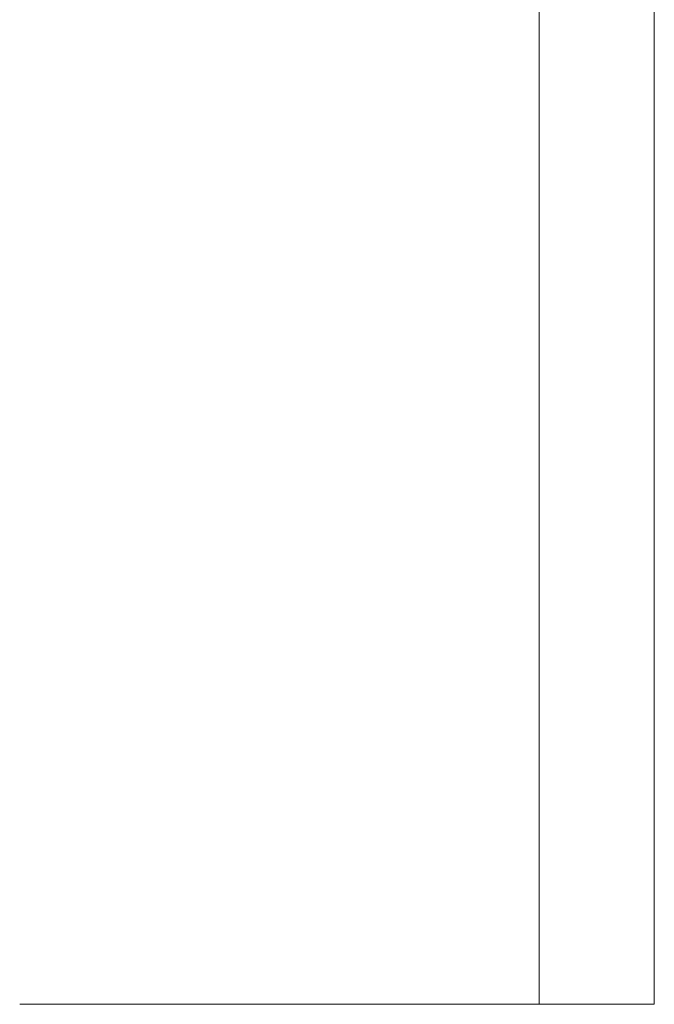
# Model space of a CAD drawing. Header units: millimetres. Extents: x -30280 to 309309, y -17460 to 4378.
# Tile 134 of 256: x 98930 to 100307, y -7786 to -5650. Entities that reach past the tile are written whole.
import ezdxf

# ---------------------------------------------------------------- set-up
doc = ezdxf.new("R2010")
doc.units = ezdxf.units.MM
doc.header["$MEASUREMENT"] = 0
doc.linetypes.add('Wipeout_Contour', pattern=[1000, 0, -1000])
for name, color, linetype, lineweight in [('P1_PLANTA PRIMERA_3_10_ESTR_Fotjats_Pluma_Nº__1', 7, 'Continuous', 5), ('P1_PLANTA PRIMERA_3_12_FAÇ_Façana_Pluma_Nº__47', 7, 'Continuous', 20), ('P1_PLANTA PRIMERA_3_12_FAÇ_Façana_Pluma_Nº__7', 7, 'Continuous', 5)]:
    doc.layers.add(name, color=color, linetype=linetype, lineweight=lineweight)
doc.layers.add('P1_PLANTA PRIMERA_3_12_FAÇ_Façana', color=7, linetype='Continuous')

msp = doc.modelspace()

# ---------------------------------------------------------------- wipeouts: each hides what was drawn before it
at = {"color": 254, "linetype": 'Wipeout_Contour', "lineweight": 0, "ltscale": 401531.709742}
msp.add_wipeout([(100056.7, -4486.1), (100056.7, -7786.1), (100306.7, -7786.1), (100306.7, -4486.1)], dxfattribs=at).dxf.layer = 'P1_PLANTA PRIMERA_3_12_FAÇ_Façana'

# ---------------------------------------------------------------- next in the draw order: linework, layer by layer
at = {"layer": 'P1_PLANTA PRIMERA_3_12_FAÇ_Façana_Pluma_Nº__7', "color": 7, "linetype": 'Continuous', "lineweight": 5}
msp.add_line((100306.7, -4486.1), (100306.7, -7786.1), dxfattribs=at)

# ---------------------------------------------------------------- next in the draw order: wipeouts: each hides what was drawn before it
at = {"color": 254, "linetype": 'Wipeout_Contour', "lineweight": 0, "ltscale": 398783.955519}
msp.add_wipeout([(98930, -7786.1), (100056.7, -7786.1), (100056.7, -4486.1), (98930, -4486.1)], dxfattribs=at).dxf.layer = 'P1_PLANTA PRIMERA_3_12_FAÇ_Façana'

# ---------------------------------------------------------------- next in the draw order: linework, layer by layer
at = {"layer": 'P1_PLANTA PRIMERA_3_10_ESTR_Fotjats_Pluma_Nº__1', "color": 7, "linetype": 'Continuous', "lineweight": 5}
msp.add_line((100306.7, -7786.1), (98930, -7786.1), dxfattribs=at)
at = {"layer": 'P1_PLANTA PRIMERA_3_12_FAÇ_Façana_Pluma_Nº__47', "color": 7, "linetype": 'Continuous', "lineweight": 20}
msp.add_line((100056.7, -4486.1), (100056.7, -7786.1), dxfattribs=at)

doc.saveas('drawing.dxf')
